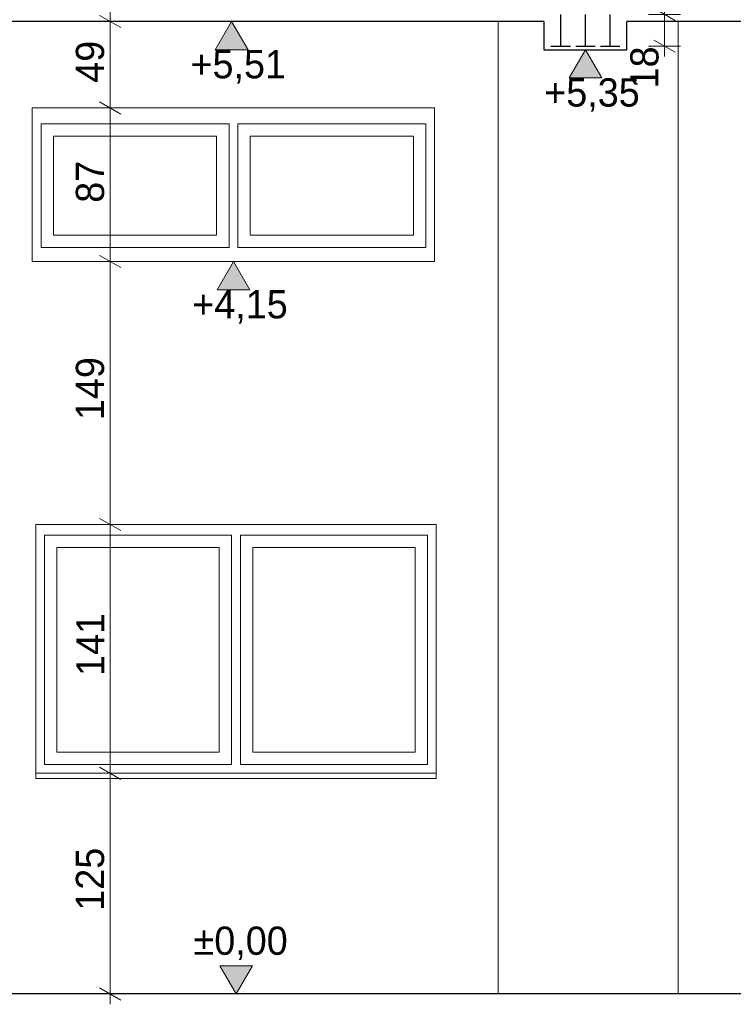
# Model space of a CAD drawing. Extents: x -623047 to -259286, y -27077 to 153279.
# Tile 117 of 190: x -483332 to -479287, y -12388 to -6810. Entities that reach past the tile are written whole.
import ezdxf

# ---------------------------------------------------------------- set-up
doc = ezdxf.new("R2010")
doc.units = 0
doc.header["$MEASUREMENT"] = 0
for name, color, linetype, lineweight in [('INWENT KONST. DREWNIANA_Nr_Pióra__1', 7, 'Continuous', 25), ('INWENT STROPY_Nr_Pióra__1', 7, 'Continuous', 25), ('INWENT WYMIARY_Nr_Pióra__21', 7, 'Continuous', 9), ('INWENT. OKNA_Nr_Pióra__5', 7, 'Continuous', 13), ('INWENT.ŚCIANY_Nr_Pióra__21', 7, 'Continuous', 9), ('INWENT.ŚCIANY_Nr_Pióra__5', 7, 'Continuous', 13)]:
    doc.layers.add(name, color=color, linetype=linetype, lineweight=lineweight)
doc.layers.add('INWENT WYMIARY', color=7, linetype='Continuous')
doc.styles.add('GENERATED_STYLE_2', font='txt')
doc.dimstyles.new('GENERATED_STYLE__2', dxfattribs={"dimtxt": 160.000002, "dimasz": 91.2, "dimexe": 0.18, "dimexo": 0, "dimgap": 0.09, "dimtad": 1, "dimdec": 0, "dimlfac": 0.1, "dimzin": 0, "dimdsep": 46, "dimtxsty": 'GENERATED_STYLE_2', "dimblk": 'ARROWHEAD_2', "dimblk1": 'ARROWHEAD_2', "dimblk2": 'ARROWHEAD_2', "dimcen": 0.09, "dimclrd": 7, "dimclre": 7, "dimclrt": 7, "dimazin": 0, "dimtfac": 1, "dimtdec": 4, "dimtmove": 0, "dimatfit": 3, "dimfxl": 0, "dimtolj": 1, "dimtzin": 0, "dimarcsym": 0})

# ---------------------------------------------------------------- blocks, each defined once
blk = doc.blocks.new('Wymiary_82', base_point=(-482105.2, -12329.6))
at = {"layer": 'INWENT WYMIARY_Nr_Pióra__21', "linetype": 'Continuous'}
blk.add_hatch(color=256, dxfattribs=at).paths.add_polyline_path([(-482105.2, -12329.6), (-482198, -12169.6), (-482012.4, -12169.6)], flags=0)
for p, q in [((-482105.2, -12329.6), (-482198, -12169.6)), ((-482198, -12169.6), (-482012.4, -12169.6)), ((-482012.4, -12169.6), (-482105.2, -12329.6)), ((-482105.2, -12329.6), (-482225.2, -12329.6)), ((-482105.2, -12329.6), (-481985.2, -12329.6))]:
    blk.add_line(p, q, dxfattribs=at)
at = {"layer": 'INWENT WYMIARY_Nr_Pióra__21', "insert": (-482346.1, -12137.6), "char_height": 160, "attachment_point": 7, "style": 'GENERATED_STYLE_2'}
blk.add_mtext('{±0,00}', dxfattribs=at)
blk = doc.blocks.new('Wymiary_83', base_point=(-482130.2, -6819.6))
at = {"layer": 'INWENT WYMIARY_Nr_Pióra__21', "linetype": 'Continuous'}
blk.add_hatch(color=256, dxfattribs=at).paths.add_polyline_path([(-482130.2, -6819.6), (-482223, -6979.6), (-482037.4, -6979.6)], flags=0)
for p, q in [((-482130.2, -6819.6), (-482250.2, -6819.6)), ((-482130.2, -6819.6), (-482223, -6979.6)), ((-482130.2, -6819.6), (-482010.2, -6819.6)), ((-482037.4, -6979.6), (-482130.2, -6819.6)), ((-482223, -6979.6), (-482037.4, -6979.6))]:
    blk.add_line(p, q, dxfattribs=at)
at = {"layer": 'INWENT WYMIARY_Nr_Pióra__21', "insert": (-482363.6, -7171.6), "char_height": 160, "attachment_point": 7, "style": 'GENERATED_STYLE_2'}
blk.add_mtext('{+5,51}', dxfattribs=at)
blk = doc.blocks.new('Wymiary_87', base_point=(-480125.2, -6979.6))
at = {"layer": 'INWENT WYMIARY_Nr_Pióra__21', "linetype": 'Continuous'}
blk.add_hatch(color=256, dxfattribs=at).paths.add_polyline_path([(-480125.2, -6979.6), (-480218, -7139.6), (-480032.4, -7139.6)], flags=0)
for p, q in [((-480125.2, -6979.6), (-480245.2, -6979.6)), ((-480125.2, -6979.6), (-480218, -7139.6)), ((-480125.2, -6979.6), (-480005.2, -6979.6)), ((-480032.4, -7139.6), (-480125.2, -6979.6)), ((-480218, -7139.6), (-480032.4, -7139.6))]:
    blk.add_line(p, q, dxfattribs=at)
at = {"layer": 'INWENT WYMIARY_Nr_Pióra__21', "insert": (-480358.6, -7331.6), "char_height": 160, "attachment_point": 7, "style": 'GENERATED_STYLE_2'}
blk.add_mtext('{+5,35}', dxfattribs=at)
blk = doc.blocks.new('Wymiary_139', base_point=(-482120.2, -8179.6))
at = {"layer": 'INWENT WYMIARY_Nr_Pióra__21', "linetype": 'Continuous'}
blk.add_hatch(color=256, dxfattribs=at).paths.add_polyline_path([(-482120.2, -8179.6), (-482213, -8339.6), (-482027.4, -8339.6)], flags=0)
for p, q in [((-482120.2, -8179.6), (-482240.2, -8179.6)), ((-482120.2, -8179.6), (-482213, -8339.6)), ((-482120.2, -8179.6), (-482000.2, -8179.6)), ((-482027.4, -8339.6), (-482120.2, -8179.6)), ((-482213, -8339.6), (-482027.4, -8339.6))]:
    blk.add_line(p, q, dxfattribs=at)
at = {"layer": 'INWENT WYMIARY_Nr_Pióra__21', "insert": (-482353.6, -8531.6), "char_height": 160, "attachment_point": 7, "style": 'GENERATED_STYLE_2'}
blk.add_mtext('{+4,15}', dxfattribs=at)
blk = doc.blocks.new('*D1090')
at = {"layer": 'INWENT WYMIARY_Nr_Pióra__21', "linetype": 'Continuous'}
for p, q in [((-482879.2, -11045), (-482759.2, -11114.3)), ((-482729.2, -11079.6), (-482909.2, -11079.6)), ((-482819.2, -12329.6), (-482819.2, -11079.6)), ((-482879.2, -12295), (-482759.2, -12364.3)), ((-482729.2, -12329.6), (-482909.2, -12329.6)), ((-482819.2, -12388.3), (-482819.2, -12329.6))]:
    blk.add_line(p, q, dxfattribs=at)
at = {"layer": 'INWENT WYMIARY_Nr_Pióra__21', "char_height": 160, "attachment_point": 7, "rotation": 90, "style": 'GENERATED_STYLE_2'}
for s, insert in [('{49}', (-482851.2, -7167)), ('{87}', (-482851.2, -7847)), ('{149}', (-482851.2, -9078.2)), ('{141}', (-482851.2, -10528.2)), ('{125}', (-482851.2, -11858.2))]:
    blk.add_mtext(s, dxfattribs=dict(at, insert=insert))
blk = doc.blocks.new('ARROWHEAD_2')
at = {"color": 0, "linetype": 'Continuous', "lineweight": 0}
for p, q in [((-0.378, -0.655), (0.378, 0.655)), ((0, 0), (-1, 0))]:
    blk.add_line(p, q, dxfattribs=at)
blk = doc.blocks.new('*D1091')
at = {"layer": 'INWENT WYMIARY_Nr_Pióra__21', "linetype": 'Continuous'}
for p, q in [((-482879.2, -9635), (-482759.2, -9704.3)), ((-482729.2, -9669.6), (-482909.2, -9669.6)), ((-482819.2, -11079.6), (-482819.2, -9669.6)), ((-482879.2, -11045), (-482759.2, -11114.3)), ((-482729.2, -11079.6), (-482909.2, -11079.6))]:
    blk.add_line(p, q, dxfattribs=at)
at = {"layer": 'INWENT WYMIARY_Nr_Pióra__21', "char_height": 160, "attachment_point": 7, "rotation": 90, "style": 'GENERATED_STYLE_2'}
for s, insert in [('{49}', (-482851.2, -7167)), ('{87}', (-482851.2, -7847)), ('{149}', (-482851.2, -9078.2)), ('{141}', (-482851.2, -10528.2)), ('{125}', (-482851.2, -11858.2))]:
    blk.add_mtext(s, dxfattribs=dict(at, insert=insert))
blk = doc.blocks.new('*D1092')
at = {"layer": 'INWENT WYMIARY_Nr_Pióra__21', "linetype": 'Continuous'}
for p, q in [((-482729.2, -8179.6), (-482909.2, -8179.6)), ((-482879.2, -8145), (-482759.2, -8214.3)), ((-482819.2, -9669.6), (-482819.2, -8179.6)), ((-482879.2, -9635), (-482759.2, -9704.3)), ((-482729.2, -9669.6), (-482909.2, -9669.6))]:
    blk.add_line(p, q, dxfattribs=at)
at = {"layer": 'INWENT WYMIARY_Nr_Pióra__21', "char_height": 160, "attachment_point": 7, "rotation": 90, "style": 'GENERATED_STYLE_2'}
for s, insert in [('{49}', (-482851.2, -7167)), ('{87}', (-482851.2, -7847)), ('{149}', (-482851.2, -9078.2)), ('{141}', (-482851.2, -10528.2)), ('{125}', (-482851.2, -11858.2))]:
    blk.add_mtext(s, dxfattribs=dict(at, insert=insert))
blk = doc.blocks.new('*D1093')
at = {"layer": 'INWENT WYMIARY_Nr_Pióra__21', "linetype": 'Continuous'}
for p, q in [((-482879.2, -7275), (-482759.2, -7344.3)), ((-482729.2, -7309.6), (-482909.2, -7309.6)), ((-482819.2, -8179.6), (-482819.2, -7309.6)), ((-482729.2, -8179.6), (-482909.2, -8179.6)), ((-482879.2, -8145), (-482759.2, -8214.3))]:
    blk.add_line(p, q, dxfattribs=at)
at = {"layer": 'INWENT WYMIARY_Nr_Pióra__21', "char_height": 160, "attachment_point": 7, "rotation": 90, "style": 'GENERATED_STYLE_2'}
for s, insert in [('{49}', (-482851.2, -7167)), ('{87}', (-482851.2, -7847)), ('{149}', (-482851.2, -9078.2)), ('{141}', (-482851.2, -10528.2)), ('{125}', (-482851.2, -11858.2))]:
    blk.add_mtext(s, dxfattribs=dict(at, insert=insert))
blk = doc.blocks.new('*D1094')
at = {"layer": 'INWENT WYMIARY_Nr_Pióra__21', "linetype": 'Continuous'}
for p, q in [((-482759.2, -6854.3), (-482879.2, -6785)), ((-482819.2, -6819.6), (-482819.2, -6760.9)), ((-482729.2, -6819.6), (-482909.2, -6819.6)), ((-482819.2, -7309.6), (-482819.2, -6819.6)), ((-482879.2, -7275), (-482759.2, -7344.3)), ((-482729.2, -7309.6), (-482909.2, -7309.6))]:
    blk.add_line(p, q, dxfattribs=at)
at = {"layer": 'INWENT WYMIARY_Nr_Pióra__21', "char_height": 160, "attachment_point": 7, "rotation": 90, "style": 'GENERATED_STYLE_2'}
for s, insert in [('{49}', (-482851.2, -7167)), ('{87}', (-482851.2, -7847)), ('{149}', (-482851.2, -9078.2)), ('{141}', (-482851.2, -10528.2)), ('{125}', (-482851.2, -11858.2))]:
    blk.add_mtext(s, dxfattribs=dict(at, insert=insert))
blk = doc.blocks.new('*D1145')
at = {"layer": 'INWENT WYMIARY_Nr_Pióra__21', "linetype": 'Continuous'}
for p, q in [((-479736.5, -6745), (-479616.5, -6814.3)), ((-479586.5, -6779.6), (-479766.5, -6779.6)), ((-479676.5, -6959.6), (-479676.5, -6779.6)), ((-479586.5, -6959.6), (-479766.5, -6959.6)), ((-479736.5, -6925), (-479616.5, -6994.3)), ((-479676.5, -7018.3), (-479676.5, -6959.6))]:
    blk.add_line(p, q, dxfattribs=at)
at = {"layer": 'INWENT WYMIARY_Nr_Pióra__21', "char_height": 160, "attachment_point": 7, "rotation": 90, "style": 'GENERATED_STYLE_2'}
for insert in [(-479708.5, -6564.9), (-479708.5, -7199.1)]:
    blk.add_mtext('{18}', dxfattribs=dict(at, insert=insert))
blk = doc.blocks.new('*D1146')
at = {"layer": 'INWENT WYMIARY_Nr_Pióra__21', "linetype": 'Continuous'}
for p, q in [((-479616.5, -6634.3), (-479736.5, -6565)), ((-479676.5, -6599.6), (-479676.5, -6540.9)), ((-479586.5, -6599.6), (-479766.5, -6599.6)), ((-479676.5, -6779.6), (-479676.5, -6599.6)), ((-479736.5, -6745), (-479616.5, -6814.3)), ((-479586.5, -6779.6), (-479766.5, -6779.6))]:
    blk.add_line(p, q, dxfattribs=at)
at = {"layer": 'INWENT WYMIARY_Nr_Pióra__21', "char_height": 160, "attachment_point": 7, "rotation": 90, "style": 'GENERATED_STYLE_2'}
for insert in [(-479708.5, -6564.9), (-479708.5, -7199.1)]:
    blk.add_mtext('{18}', dxfattribs=dict(at, insert=insert))

msp = doc.modelspace()

# ---------------------------------------------------------------- linework, layer by layer
at = {"layer": 'INWENT KONST. DREWNIANA_Nr_Pióra__1', "linetype": 'Continuous'}
msp.add_line((-476330.2, -12329.6), (-490960.2, -12329.6), dxfattribs=at)
at = {"layer": 'INWENT STROPY_Nr_Pióra__1', "linetype": 'Continuous'}
for p, q in [((-480265.2, -6959.6), (-480265.2, -6779.6)), ((-480125.2, -6959.6), (-480125.2, -6779.6)), ((-479985.2, -6959.6), (-479985.2, -6779.6)), ((-480360.2, -6819.6), (-483900.2, -6819.6)), ((-480360.2, -6819.6), (-480360.2, -6979.6)), ((-479890.2, -6979.6), (-479890.2, -6819.6)), ((-475800.2, -6819.6), (-479890.2, -6819.6)), ((-480320.2, -6959.6), (-480210.2, -6959.6)), ((-480180.2, -6959.6), (-480070.2, -6959.6)), ((-480040.2, -6959.6), (-479930.2, -6959.6)), ((-480360.2, -6979.6), (-479890.2, -6979.6))]:
    msp.add_line(p, q, dxfattribs=at)
at = {"layer": 'INWENT. OKNA_Nr_Pióra__5', "linetype": 'Continuous'}
for p, q in [((-483210.2, -8099.6), (-483210.2, -7399.6)), ((-483210.2, -7399.6), (-482145.2, -7399.6)), ((-482145.2, -8099.6), (-482145.2, -7399.6)), ((-482095.2, -8099.6), (-482095.2, -7399.6)), ((-482095.2, -7399.6), (-481030.2, -7399.6)), ((-481030.2, -8099.6), (-481030.2, -7399.6)), ((-483140.2, -8029.6), (-483140.2, -7469.6)), ((-483140.2, -7469.6), (-482215.2, -7469.6)), ((-482215.2, -8029.6), (-482215.2, -7469.6)), ((-482025.2, -8029.6), (-482025.2, -7469.6)), ((-482025.2, -7469.6), (-481100.2, -7469.6)), ((-481100.2, -8029.6), (-481100.2, -7469.6)), ((-483140.2, -8029.6), (-482215.2, -8029.6)), ((-482025.2, -8029.6), (-481100.2, -8029.6)), ((-483210.2, -8099.6), (-482145.2, -8099.6)), ((-482095.2, -8099.6), (-481030.2, -8099.6)), ((-483190.2, -11029.6), (-483190.2, -9729.6)), ((-483190.2, -9729.6), (-482130.2, -9729.6)), ((-482130.2, -9729.6), (-482130.2, -11029.6)), ((-482080.2, -9729.6), (-482080.2, -11029.6)), ((-482080.2, -9729.6), (-481020.2, -9729.6)), ((-481020.2, -9729.6), (-481020.2, -11029.6)), ((-483120.2, -9799.6), (-482200.2, -9799.6)), ((-483120.2, -10959.6), (-483120.2, -9799.6)), ((-482200.2, -9799.6), (-482200.2, -10959.6)), ((-482010.2, -9799.6), (-482010.2, -10959.6)), ((-482010.2, -9799.6), (-481090.2, -9799.6)), ((-481090.2, -9799.6), (-481090.2, -10959.6)), ((-482200.2, -10959.6), (-483120.2, -10959.6)), ((-481090.2, -10959.6), (-482010.2, -10959.6)), ((-482130.2, -11029.6), (-483190.2, -11029.6)), ((-481020.2, -11029.6), (-482080.2, -11029.6))]:
    msp.add_line(p, q, dxfattribs=at)
at = {"layer": 'INWENT.ŚCIANY_Nr_Pióra__21', "linetype": 'Continuous'}
for p, q in [((-483260.2, -8179.6), (-483260.2, -7309.6)), ((-483260.2, -7309.6), (-480980.2, -7309.6)), ((-480980.2, -8179.6), (-480980.2, -7309.6)), ((-483260.2, -8179.6), (-480980.2, -8179.6)), ((-483240.2, -9669.6), (-480970.2, -9669.6)), ((-483240.2, -11109.6), (-483240.2, -9669.6)), ((-480970.2, -9669.6), (-480970.2, -11109.6)), ((-480970.2, -11079.6), (-483240.2, -11079.6)), ((-480970.2, -11109.6), (-483240.2, -11109.6))]:
    msp.add_line(p, q, dxfattribs=at)
at = {"layer": 'INWENT.ŚCIANY_Nr_Pióra__5', "linetype": 'Continuous'}
for p, q in [((-480620.2, -12329.6), (-480620.2, -6819.6)), ((-479600.2, -12329.6), (-479600.2, -6819.6))]:
    msp.add_line(p, q, dxfattribs=at)

# ---------------------------------------------------------------- block references
at = {"layer": 'INWENT WYMIARY', "linetype": 'Continuous'}
for name, p in [('Wymiary_83', (-482130.2, -6819.6)), ('Wymiary_87', (-480125.2, -6979.6)), ('Wymiary_139', (-482120.2, -8179.6)), ('Wymiary_82', (-482105.2, -12329.6))]:
    msp.add_blockref(name, p, dxfattribs=at)

# ---------------------------------------------------------------- dimensions: what is measured, and where the dimension line sits
for base, p1, p2, picture, middle in [((-479676.5, -6959.6), (-479985.2, -6959.6), (-480040.2, -6779.6), '*D1145', (-479788.5, -7077.7)), ((-479676.5, -6959.6), (-480040.2, -6779.6), (-480040.2, -6599.6), '*D1146', (-479788.5, -6443.5)), ((-482819.2, -12329.6), (-482723.9, -7309.6), (-482761.2, -6819.6), '*D1094', (-482931.2, -7045.6)), ((-482819.2, -12329.6), (-482996.8, -12329.6), (-482843.2, -11079.6), '*D1090', (-482931.2, -11676.1)), ((-482819.2, -12329.6), (-482843.2, -11079.6), (-482818.5, -9669.6), '*D1091', (-482931.2, -10346.1)), ((-482819.2, -12329.6), (-482818.5, -9669.6), (-482941.3, -8179.6), '*D1092', (-482931.2, -8896.1)), ((-482819.2, -12329.6), (-482941.3, -8179.6), (-482723.9, -7309.6), '*D1093', (-482931.2, -7725.6))]:
    dim = msp.add_linear_dim(base=base, p1=p1, p2=p2, angle=90, dimstyle='GENERATED_STYLE__2', dxfattribs=at)
    dim.commit()
    dim.dimension.update_dxf_attribs({"geometry": picture, "text_midpoint": middle})

doc.saveas('drawing.dxf')
